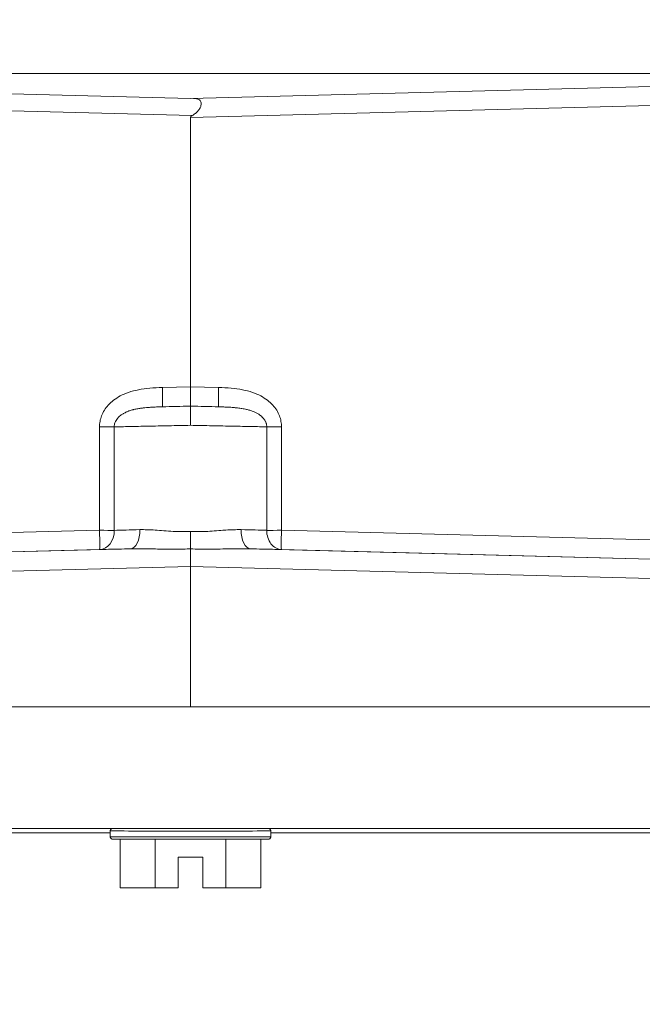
# Model space of a CAD drawing. Extents: x 0 to 796, y 0 to 496.
# Tile 109 of 242: x 98.34 to 99.56, y 407.94 to 409.85. Entities that reach past the tile are written whole.
import ezdxf

# ---------------------------------------------------------------- set-up
doc = ezdxf.new("R2010")
doc.units = 0
doc.header["$LTSCALE"] = 12
doc.header["$MEASUREMENT"] = 0
doc.header["$PDMODE"] = 1
doc.layers.get('0').update_dxf_attribs({"linetype": 'CONTINUOUS'})
doc.layers.get('Defpoints').update_dxf_attribs({"linetype": 'CONTINUOUS'})
doc.layers.add('D', color=2, linetype='CONTINUOUS')
doc.layers.add('X', color=1, linetype='CONTINUOUS')
doc.styles.get("Standard").update_dxf_attribs({"font": 'SIMPLEX.SHX', "width": 0.875})
doc.dimstyles.get("Standard").update_dxf_attribs({"dimscale": 28, "dimtxt": 0.125, "dimasz": 0.125, "dimexe": 0.04375, "dimexo": 0.0625, "dimgap": 0.04375, "dimtad": 0, "dimtih": 1, "dimtoh": 1, "dimdec": 4, "dimzin": 12, "dimdsep": 46, "dimlunit": 5, "dimtxsty": 'Standard', "dimcen": 0, "dimclrd": 256, "dimclre": 256, "dimclrt": 256, "dimadec": 1, "dimazin": 3, "dimtfac": 0.875, "dimtdec": 4, "dimtofl": 0, "dimtmove": 0, "dimatfit": 2, "dimfxl": 1, "dimtolj": 1, "dimtzin": 12, "dimlwd": 13, "dimlwe": 13, "dimarcsym": 0})

# ---------------------------------------------------------------- blocks, each defined once
blk = doc.blocks.new('*D112')
at = {"layer": 'D', "lineweight": 13, "transparency": 16777216}
for p, q in [((170.0247, 416.5959), (170.0247, 343.4783)), ((55.5879, 410.7993), (55.5879, 343.4783)), ((59.0879, 344.7033), (104.2531, 344.7033)), ((166.5247, 344.7033), (121.3594, 344.7033))]:
    blk.add_line(p, q, dxfattribs=at)
at = {"layer": 'D', "transparency": 16777216}
for points in [[(59.0879, 345.2866), (59.0879, 344.1199), (55.5879, 344.7033)], [(166.5247, 345.2866), (166.5247, 344.1199), (170.0247, 344.7033)]]:
    blk.add_solid(points, dxfattribs=at)
at = {"layer": 'Defpoints', "color": 0, "transparency": 16777216}
for p in [(170.0247, 418.3459), (55.5879, 412.5493), (170.0247, 344.7033)]:
    blk.add_point(p, dxfattribs=at)
at = {"layer": 'D', "transparency": 16777216, "insert": (112.8063, 344.7033), "char_height": 3.5, "attachment_point": 5}
blk.add_mtext('\\A1;114{\\H0.875x;\\S1/2;}{}{\\C2;%%p1}', dxfattribs=at)
blk = doc.blocks.new('*D113')
at = {"layer": 'D', "lineweight": 13, "transparency": 16777216}
for p, q in [((87.5048, 421.9534), (87.5048, 356.4648)), ((164.5048, 421.9534), (164.5048, 356.4648)), ((91.0048, 357.6898), (122.3006, 357.6898)), ((161.0048, 357.6898), (129.709, 357.6898))]:
    blk.add_line(p, q, dxfattribs=at)
at = {"layer": 'D', "transparency": 16777216}
for points in [[(91.0048, 358.2731), (91.0048, 357.1065), (87.5048, 357.6898)], [(161.0048, 358.2731), (161.0048, 357.1065), (164.5048, 357.6898)]]:
    blk.add_solid(points, dxfattribs=at)
at = {"layer": 'Defpoints', "color": 0, "transparency": 16777216}
for p in [(87.5048, 423.7034), (164.5048, 423.7034), (87.5048, 357.6898)]:
    blk.add_point(p, dxfattribs=at)
at = {"layer": 'D', "transparency": 16777216, "insert": (126.0048, 357.6898), "char_height": 3.5, "attachment_point": 5}
blk.add_mtext('\\A1;77', dxfattribs=at)
blk = doc.blocks.new('GASTRAIN TOP')
at = {"layer": 'X', "lineweight": 0}
for p, q in [((-56.9766, 367.7217), (-58.6632, 367.7658)), ((-55.5536, 367.7702), (-58.6583, 367.7702)), ((-55.29, 367.7658), (-56.9766, 367.7217)), ((-58.3689, 367.725), (-56.9733, 367.6884)), ((-56.9766, 367.6847), (-55.5843, 367.7212)), ((-56.9766, 367.1603), (-56.9766, 367.6847)), ((-57.0312, 367.1589), (-56.9766, 367.1603)), ((-56.9766, 367.1603), (-56.922, 367.1589)), ((-56.9766, 367.1229), (-57.0312, 367.1215)), ((-56.922, 367.1215), (-56.9766, 367.1229)), ((-56.9766, 367.1229), (-56.9766, 367.1229)), ((-56.9766, 367.1229), (-56.9766, 367.1229)), ((-57.1536, 367.0825), (-57.1536, 366.881)), ((-57.1249, 367.0822), (-57.1249, 366.881)), ((-56.8282, 366.881), (-56.8282, 367.0825)), ((-56.7995, 366.881), (-56.7995, 367.0825)), ((-57.1536, 366.881), (-58.3689, 366.8493)), ((-55.5843, 366.8493), (-56.7995, 366.881)), ((-57.0938, 366.845), (-58.6632, 366.804)), ((-58.3689, 366.8118), (-57.1536, 366.8436)), ((-55.29, 366.804), (-56.8593, 366.845)), ((-56.7995, 366.8436), (-55.5843, 366.8118)), ((-58.6632, 366.7666), (-56.9766, 366.8107)), ((-56.9766, 366.5375), (-56.9766, 366.8107)), ((-56.9766, 366.8107), (-55.29, 366.7666)), ((-58.6607, 366.5376), (-56.9766, 366.5375)), ((-56.9766, 366.5375), (-55.2925, 366.5376)), ((-55.2276, 366.3003), (-58.7255, 366.3003)), ((-58.2285, 366.2922), (-57.1327, 366.2922)), ((-57.1327, 366.2845), (-57.1327, 366.2959)), ((-56.8204, 366.2845), (-56.8204, 366.2959)), ((-56.8204, 366.2922), (-55.7247, 366.2922)), ((-57.1136, 366.2797), (-57.1136, 366.1853)), ((-57.0451, 366.185), (-57.0451, 366.2795)), ((-56.9081, 366.185), (-56.9081, 366.2795)), ((-56.8396, 366.1853), (-56.8396, 366.2797)), ((-57.0003, 366.2448), (-56.9529, 366.2448)), ((-57.0003, 366.185), (-57.0003, 366.2448)), ((-56.9529, 366.2448), (-56.9529, 366.185)), ((-57.1136, 366.1853), (-57.0451, 366.185)), ((-57.0451, 366.185), (-57.0003, 366.185)), ((-56.9529, 366.185), (-56.9081, 366.185)), ((-56.9081, 366.185), (-56.8396, 366.1853))]:
    blk.add_line(p, q, dxfattribs=at)
at = {"layer": 'X', "lineweight": 0, "extrusion": (-2.33303e-16, 5.37133e-20, -1)}
blk.add_ellipse((-56.2628, 367.7033), major_axis=(0.7138, 0.0187), ratio=0.052336, start_param=-3.140223, end_param=-3.044702, dxfattribs=at)
at = {"layer": 'X', "lineweight": 0, "extrusion": (0, 0, -1)}
blk.add_ellipse((-56.9766, 367.1603), major_axis=(0, -0.0374), ratio=0.000003, start_param=0.002092, end_param=1.572205, dxfattribs=at)
at = {"layer": 'X', "lineweight": 0, "extrusion": (-2.16475e-16, -7.05741e-16, -1)}
blk.add_ellipse((-56.9776, 367.1232), major_axis=(-0.1495, -0.0039), ratio=0.00222, start_param=-1.577409, end_param=-1.203917, dxfattribs=at)
at = {"layer": 'X', "lineweight": 0, "extrusion": (-1.29188e-15, -4.10999e-14, -1)}
blk.add_ellipse((-56.9756, 367.1231), major_axis=(-0.1495, 0.0039), ratio=0.002024, start_param=-1.937678, end_param=-1.564234, dxfattribs=at)
at = {"layer": 'X', "lineweight": 0}
for centre, major_axis, ratio, start_param, end_param in [((-56.7986, 367.0824), (-0.0374, 0), 0.002092, -1.544604, -0.653394), ((-56.9766, 366.8107), (0, -0.0374), 0, 1.569388, 2.717301), ((-56.9766, 366.2959), (-0.1561, 0), 0.002092, 0.001977, 3.141593), ((-56.9766, 366.2845), (-0.1561, 0), 0.002092, 0.011681, 3.141593), ((-56.9766, 366.2845), (-0.1561, 0), 0.002092, 0, 0.011681)]:
    blk.add_ellipse(centre, major_axis=major_axis, ratio=ratio, start_param=start_param, end_param=end_param, dxfattribs=at)
at = {"layer": 'X', "lineweight": 0, "extrusion": (-2.33863e-16, 6.37499e-19, -1)}
blk.add_ellipse((-57.1546, 366.8809), major_axis=(0.0009, -0.0374), ratio=0.793889, start_param=-1.553453, end_param=-0.003595, dxfattribs=at)
at = {"layer": 'X', "lineweight": 0, "extrusion": (-2.32016e-16, 2.90481e-15, -1)}
blk.add_ellipse((-57.1546, 366.8809), major_axis=(0.0374, 0), ratio=0.002092, start_param=-1.54461, end_param=-0.653498, dxfattribs=at)
at = {"layer": 'X', "lineweight": 0, "extrusion": (8.47937e-16, -3.43211e-14, -1)}
blk.add_ellipse((-56.9218, 366.8877), major_axis=(-0.245, -0.0078), ratio=0.002082, start_param=-0.894721, end_param=-0.593191, dxfattribs=at)
at = {"layer": 'X', "lineweight": 0, "extrusion": (-3.52155e-16, -2.30068e-18, -1)}
blk.add_ellipse((-57.0948, 366.8824), major_axis=(0.0009, -0.0374), ratio=0.527159, start_param=-1.559451, end_param=-0.002493, dxfattribs=at)
at = {"layer": 'X', "lineweight": 0, "extrusion": (-3.52202e-16, 3.06471e-18, -1)}
blk.add_ellipse((-56.8584, 366.8824), major_axis=(-0.0009, -0.0374), ratio=0.527273, start_param=0.00241, end_param=1.559415, dxfattribs=at)
at = {"layer": 'X', "lineweight": 0, "extrusion": (8.71097e-18, 8.80612e-15, -1)}
blk.add_ellipse((-56.9765, 366.8859), major_axis=(-0.1868, 0.0059), ratio=0.001997, start_param=-2.487895, end_param=-2.125984, dxfattribs=at)
at = {"layer": 'X', "lineweight": 0, "extrusion": (-2.60305e-16, -1.65089e-14, -1)}
blk.add_ellipse((-56.7986, 366.8809), major_axis=(0.0374, 0), ratio=0.002092, start_param=-2.488103, end_param=-1.596976, dxfattribs=at)
at = {"layer": 'X', "lineweight": 0, "extrusion": (-6.53099e-19, -6.15007e-18, -1)}
blk.add_ellipse((-56.7986, 366.8809), major_axis=(-0.001, -0.0374), ratio=0.026223, start_param=0.002094, end_param=1.572203, dxfattribs=at)
at = {"layer": 'X', "lineweight": 0}
for points, knots in [([(-56.9708, 367.7218), (-56.9695, 367.7217), (-56.9683, 367.7216), (-56.9672, 367.7215), (-56.9653, 367.7212), (-56.9638, 367.7209), (-56.9624, 367.7205), (-56.9611, 367.72), (-56.9599, 367.7194), (-56.959, 367.7188), (-56.9581, 367.7181), (-56.9574, 367.7173), (-56.9569, 367.7164), (-56.9563, 367.7155), (-56.956, 367.7145), (-56.9558, 367.7134), (-56.9557, 367.7123), (-56.9557, 367.7111), (-56.9558, 367.7098), (-56.956, 367.7086), (-56.9563, 367.7072), (-56.9568, 367.7058), (-56.9574, 367.7045), (-56.9581, 367.703), (-56.959, 367.7015), (-56.9599, 367.7), (-56.961, 367.6985), (-56.9624, 367.697), (-56.9637, 367.6955), (-56.9653, 367.694), (-56.9671, 367.6925), (-56.9689, 367.6911), (-56.971, 367.6897), (-56.9733, 367.6884)], [0.0348056, 0.0348056, 0.0348056, 0.0348056, 0.0909091, 0.0909091, 0.0909091, 0.1818182, 0.1818182, 0.1818182, 0.2727273, 0.2727273, 0.2727273, 0.3636364, 0.3636364, 0.3636364, 0.4545455, 0.4545455, 0.4545455, 0.5454545, 0.5454545, 0.5454545, 0.6363636, 0.6363636, 0.6363636, 0.7272727, 0.7272727, 0.7272727, 0.8181818, 0.8181818, 0.8181818, 0.9090909, 0.9090909, 0.9090909, 1, 1, 1, 1]), ([(-57.0312, 367.1589), (-57.0309, 367.1494), (-57.0308, 367.1394), (-57.0308, 367.1325), (-57.0308, 367.1255), (-57.0309, 367.1215), (-57.0312, 367.1215)], [0, 0, 0, 0, 0.499999, 0.499999, 0.499999, 1, 1, 1, 1]), ([(-56.922, 367.1589), (-56.9222, 367.1494), (-56.9224, 367.1394), (-56.9224, 367.1325), (-56.9224, 367.1255), (-56.9222, 367.1215), (-56.922, 367.1215)], [0, 0, 0, 0, 0.499996, 0.499996, 0.499996, 1, 1, 1, 1]), ([(-57.1249, 367.0822), (-57.1249, 367.0831), (-57.1249, 367.084), (-57.1247, 367.0859), (-57.1245, 367.087), (-57.1242, 367.0881), (-57.1242, 367.0883), (-57.1238, 367.0895), (-57.1234, 367.0907), (-57.1227, 367.0924), (-57.1224, 367.0931), (-57.1218, 367.0942), (-57.1215, 367.0946), (-57.1206, 367.0962), (-57.1198, 367.0973), (-57.1187, 367.0987), (-57.1185, 367.099), (-57.1176, 367.1001), (-57.1168, 367.1009), (-57.115, 367.1027), (-57.1139, 367.1036), (-57.1126, 367.1046), (-57.1125, 367.1048), (-57.1109, 367.106), (-57.1094, 367.107), (-57.107, 367.1084), (-57.1064, 367.1088), (-57.1045, 367.1097), (-57.1034, 367.1103), (-57.1005, 367.1116), (-57.0988, 367.1123), (-57.0965, 367.1132), (-57.096, 367.1134), (-57.0931, 367.1144), (-57.0905, 367.1151), (-57.0875, 367.1159), (-57.0872, 367.116), (-57.0843, 367.1167), (-57.0816, 367.1172), (-57.0777, 367.118), (-57.0765, 367.1181), (-57.073, 367.1187), (-57.0708, 367.119), (-57.0664, 367.1195), (-57.0643, 367.1197), (-57.0603, 367.1201), (-57.0585, 367.1202), (-57.0536, 367.1206), (-57.0506, 367.1207), (-57.046, 367.121), (-57.0445, 367.121), (-57.0392, 367.1212), (-57.0353, 367.1214), (-57.0312, 367.1215)], [0.0000001, 0.0000001, 0.0000001, 0.0000001, 0.04289, 0.04289, 0.0909091, 0.0909091, 0.0966245, 0.0966245, 0.1508956, 0.1508956, 0.1818181, 0.1818181, 0.2049741, 0.2049741, 0.2587434, 0.2587434, 0.272727, 0.272727, 0.3137037, 0.3137037, 0.363636, 0.363636, 0.3707654, 0.3707654, 0.4304714, 0.4304714, 0.454545, 0.454545, 0.4931589, 0.4931589, 0.545454, 0.545454, 0.5590216, 0.5590216, 0.6280722, 0.6280722, 0.636363, 0.636363, 0.7002115, 0.7002115, 0.7272719, 0.7272719, 0.7756313, 0.7756313, 0.8181809, 0.8181809, 0.8542373, 0.8542373, 0.9090899, 0.9090899, 0.9353435, 0.9353435, 0.9999989, 0.9999989, 0.9999989, 0.9999989]), ([(-56.9766, 367.1229), (-56.9766, 367.1229), (-56.9766, 367.1219), (-56.9766, 367.12), (-56.9766, 367.1181), (-56.9766, 367.1153), (-56.9766, 367.1119), (-56.9766, 367.1084), (-56.9766, 367.1043), (-56.9766, 367.0998), (-56.9766, 367.0952), (-56.9766, 367.0903), (-56.9766, 367.0854)], [0, 0, 0, 0, 0.25, 0.25, 0.25, 0.5, 0.5, 0.5, 0.75, 0.75, 0.75, 1, 1, 1, 1]), ([(-56.922, 367.1215), (-56.9193, 367.1214), (-56.9167, 367.1213), (-56.9113, 367.1211), (-56.9085, 367.121), (-56.9039, 367.1208), (-56.9021, 367.1207), (-56.8972, 367.1204), (-56.8941, 367.1202), (-56.89, 367.1198), (-56.8888, 367.1197), (-56.8844, 367.1192), (-56.8812, 367.1188), (-56.8776, 367.1183), (-56.8771, 367.1182), (-56.8734, 367.1176), (-56.8703, 367.117), (-56.8671, 367.1163), (-56.8668, 367.1162), (-56.8641, 367.1155), (-56.8618, 367.1149), (-56.8585, 367.1138), (-56.8574, 367.1135), (-56.8552, 367.1126), (-56.854, 367.1122), (-56.851, 367.1109), (-56.8493, 367.1101), (-56.8475, 367.1091), (-56.8474, 367.1091), (-56.8455, 367.1081), (-56.844, 367.1071), (-56.8418, 367.1056), (-56.8412, 367.1051), (-56.8399, 367.1041), (-56.8393, 367.1036), (-56.8375, 367.1021), (-56.8365, 367.1011), (-56.8354, 367.0998), (-56.8352, 367.0996), (-56.8342, 367.0985), (-56.8336, 367.0976), (-56.8323, 367.0957), (-56.8317, 367.0948), (-56.8311, 367.0936), (-56.831, 367.0934), (-56.8303, 367.092), (-56.8298, 367.0908), (-56.8292, 367.0891), (-56.8291, 367.0886), (-56.8288, 367.0873), (-56.8286, 367.0865), (-56.8283, 367.0847), (-56.8282, 367.0835), (-56.8282, 367.0825)], [0.0000009, 0.0000009, 0.0000009, 0.0000009, 0.0424635, 0.0424635, 0.0909099, 0.0909099, 0.1229366, 0.1229366, 0.1818189, 0.1818189, 0.2046561, 0.2046561, 0.2727279, 0.2727279, 0.2833572, 0.2833572, 0.3561949, 0.3561949, 0.3636369, 0.3636369, 0.4245227, 0.4245227, 0.4545459, 0.4545459, 0.48954, 0.48954, 0.5454549, 0.5454549, 0.5509579, 0.5509579, 0.6087049, 0.6087049, 0.636364, 0.636364, 0.6636053, 0.6636053, 0.7172328, 0.7172328, 0.727273, 0.727273, 0.7715434, 0.7715434, 0.818182, 0.818182, 0.8274752, 0.8274752, 0.8855179, 0.8855179, 0.909091, 0.909091, 0.9461603, 0.9461603, 1, 1, 1, 1]), ([(-57.1249, 367.0822), (-57.127, 367.0824), (-57.1295, 367.0825), (-57.1325, 367.0825), (-57.1354, 367.0825), (-57.1387, 367.0825), (-57.1423, 367.0825), (-57.1459, 367.0825), (-57.1497, 367.0825), (-57.1536, 367.0825)], [0.0000001, 0.0000001, 0.0000001, 0.0000001, 0.3333334, 0.3333334, 0.3333334, 0.6666667, 0.6666667, 0.6666667, 1, 1, 1, 1]), ([(-57.1536, 366.8436), (-57.1535, 366.8436), (-57.1534, 366.8446), (-57.1533, 366.8464), (-57.1533, 366.8483), (-57.1532, 366.851), (-57.1532, 366.8545), (-57.1532, 366.858), (-57.1533, 366.8621), (-57.1533, 366.8667), (-57.1534, 366.8712), (-57.1535, 366.8761), (-57.1536, 366.881)], [0.0000373, 0.0000373, 0.0000373, 0.0000373, 0.2500047, 0.2500047, 0.2500047, 0.5000031, 0.5000031, 0.5000031, 0.7500016, 0.7500016, 0.7500016, 1, 1, 1, 1]), ([(-56.9766, 366.8789), (-56.9876, 366.8786), (-56.9988, 366.8785), (-57.0105, 366.879), (-57.0223, 366.8796), (-57.0345, 366.8807), (-57.0455, 366.8814), (-57.0564, 366.8821), (-57.0661, 366.8823), (-57.0751, 366.8825)], [0, 0, 0, 0, 0.3333333, 0.3333333, 0.3333333, 0.6666667, 0.6666667, 0.6666667, 1, 1, 1, 1]), ([(-56.9766, 366.8789), (-56.9667, 366.8786), (-56.9566, 366.8785), (-56.9459, 366.8789), (-56.945, 366.8789), (-56.944, 366.879), (-56.943, 366.879), (-56.9318, 366.8795), (-56.92, 366.8806), (-56.9094, 366.8813), (-56.9089, 366.8813), (-56.9084, 366.8814), (-56.9079, 366.8814), (-56.8972, 366.8821), (-56.8876, 366.8823), (-56.8788, 366.8824), (-56.8786, 366.8825), (-56.8783, 366.8825), (-56.8781, 366.8825)], [0, 0, 0, 0, 0.3051738, 0.3051738, 0.3051738, 0.3333333, 0.3333333, 0.3333333, 0.6517323, 0.6517323, 0.6517323, 0.6666667, 0.6666667, 0.6666667, 0.9904082, 0.9904082, 0.9904082, 1, 1, 1, 1]), ([(-56.9766, 366.8448), (-56.9766, 366.8467), (-56.9765, 366.8495), (-56.9765, 366.853), (-56.9765, 366.8564), (-56.9765, 366.8605), (-56.9765, 366.8649), (-56.9766, 366.8694), (-56.9766, 366.8743), (-56.9766, 366.8789)], [0.0000004, 0.0000004, 0.0000004, 0.0000004, 0.3333336, 0.3333336, 0.3333336, 0.6666668, 0.6666668, 0.6666668, 1, 1, 1, 1]), ([(-56.7995, 366.8436), (-56.803, 366.8437), (-56.807, 366.8447), (-56.8106, 366.8466), (-56.8141, 366.8485), (-56.8173, 366.8513), (-56.82, 366.8548), (-56.8226, 366.8582), (-56.8247, 366.8623), (-56.8261, 366.8668), (-56.8276, 366.8713), (-56.8284, 366.8762), (-56.8282, 366.881)], [0, 0, 0, 0, 0.25, 0.25, 0.25, 0.5, 0.5, 0.5, 0.7499999, 0.7499999, 0.7499999, 0.9999999, 0.9999999, 0.9999999, 0.9999999]), ([(-57.0938, 366.845), (-57.087, 366.8452), (-57.08, 366.8452), (-57.0636, 366.8451), (-57.054, 366.8449), (-57.0341, 366.8445), (-57.0237, 366.8444), (-57.0033, 366.8443), (-56.9932, 366.8444), (-56.981, 366.8447), (-56.9788, 366.8447), (-56.9766, 366.8448)], [0, 0, 0, 0, 0.1816552, 0.1816552, 0.427859, 0.427859, 0.6901941, 0.6901941, 0.9445931, 0.9445931, 0.9999727, 0.9999727, 0.9999727, 0.9999727]), ([(-56.9766, 366.8448), (-56.9648, 366.8444), (-56.9529, 366.8443), (-56.9411, 366.8443), (-56.9263, 366.8444), (-56.9116, 366.8447), (-56.8971, 366.8449), (-56.8847, 366.8452), (-56.8723, 366.8453), (-56.8603, 366.8451), (-56.86, 366.8451), (-56.8597, 366.845), (-56.8593, 366.845)], [0, 0, 0, 0, 0.298738, 0.298738, 0.298738, 0.671848, 0.671848, 0.671848, 0.991625, 0.991625, 0.991625, 1, 1, 1, 1]), ([(-57.1327, 366.2959), (-57.1327, 366.2964), (-57.1326, 366.297), (-57.1323, 366.2979), (-57.1321, 366.2984), (-57.1315, 366.2992), (-57.1311, 366.2996), (-57.1305, 366.3), (-57.1303, 366.3001), (-57.13, 366.3002), (-57.1299, 366.3003), (-57.1299, 366.3003)], [0, 0, 0, 0, 0.001557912, 0.001557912, 0.003075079, 0.003075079, 0.004590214, 0.004590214, 0.005307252, 0.005307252, 0.005558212, 0.005558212, 0.005558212, 0.005558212]), ([(-56.8233, 366.3003), (-56.8232, 366.3002), (-56.8231, 366.3002), (-56.8227, 366.3), (-56.8225, 366.2999), (-56.8219, 366.2994), (-56.8216, 366.2991), (-56.8211, 366.2984), (-56.8209, 366.2979), (-56.8205, 366.297), (-56.8204, 366.2964), (-56.8204, 366.2959)], [0.479094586, 0.479094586, 0.479094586, 0.479094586, 0.479455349, 0.479455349, 0.480346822, 0.480346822, 0.481616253, 0.481616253, 0.483096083, 0.483096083, 0.484655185, 0.484655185, 0.484655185, 0.484655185]), ([(-56.8204, 366.2845), (-56.8204, 366.284), (-56.8205, 366.2835), (-56.8209, 366.2825), (-56.8211, 366.2821), (-56.8217, 366.2813), (-56.8221, 366.2809), (-56.8227, 366.2805), (-56.8229, 366.2804), (-56.8233, 366.2802), (-56.8234, 366.2801), (-56.8237, 366.28), (-56.8238, 366.28), (-56.8241, 366.2799), (-56.8242, 366.2799), (-56.8244, 366.2799), (-56.8245, 366.2798), (-56.8246, 366.2798), (-56.8247, 366.2798), (-56.8249, 366.2798), (-56.8249, 366.2798), (-56.8252, 366.2798), (-56.8253, 366.2798), (-56.8261, 366.2798), (-56.827, 366.2797), (-56.8319, 366.2797), (-56.8387, 366.2797), (-56.8566, 366.2796), (-56.8674, 366.2796), (-56.8922, 366.2795), (-56.9064, 366.2795), (-56.9363, 366.2795), (-56.9525, 366.2795), (-56.9846, 366.2795), (-57.001, 366.2795), (-57.032, 366.2795), (-57.047, 366.2795), (-57.0738, 366.2795), (-57.0859, 366.2796), (-57.1057, 366.2796), (-57.1137, 366.2797), (-57.1246, 366.2797), (-57.1262, 366.2796), (-57.1284, 366.2798), (-57.1284, 366.2798), (-57.1286, 366.2798), (-57.1287, 366.2798), (-57.1289, 366.2799), (-57.129, 366.2799), (-57.1293, 366.28), (-57.1295, 366.28), (-57.1298, 366.2802), (-57.13, 366.2802), (-57.1304, 366.2805), (-57.1307, 366.2806), (-57.1312, 366.2811), (-57.1315, 366.2814), (-57.1321, 366.2821), (-57.1323, 366.2825), (-57.1326, 366.2835), (-57.1327, 366.284), (-57.1327, 366.2845)], [0, 0, 0, 0, 0.0015579, 0.0015579, 0.0030751, 0.0030751, 0.0045902, 0.0045902, 0.0053073, 0.0053073, 0.0059059, 0.0059059, 0.0063205, 0.0063205, 0.0069403, 0.0069403, 0.0075483, 0.0075483, 0.0085139, 0.0085139, 0.0106672, 0.0106672, 0.0171179, 0.0171179, 0.036501, 0.036501, 0.0895141, 0.0895141, 0.1377863, 0.1377863, 0.1860524, 0.1860524, 0.2343039, 0.2343039, 0.2825524, 0.2825524, 0.3308005, 0.3308005, 0.3790507, 0.3790507, 0.4273087, 0.4273087, 0.4755638, 0.4755638, 0.4766365, 0.4766365, 0.4774429, 0.4774429, 0.478153, 0.478153, 0.4788518, 0.4788518, 0.4794553, 0.4794553, 0.4803468, 0.4803468, 0.4816163, 0.4816163, 0.4830961, 0.4830961, 0.4846552, 0.4846552, 0.4846552, 0.4846552])]:
    blk.add_open_spline(points, degree=3, knots=knots, dxfattribs=at)
for points in [[(-57.1536, 367.0825), (-57.1536, 367.086), (-57.153, 367.0932), (-57.1499, 367.104), (-57.1446, 367.1147), (-57.1369, 367.1249), (-57.1268, 367.1343), (-57.1137, 367.1428), (-57.0974, 367.1498), (-57.0781, 367.1549), (-57.0559, 367.1579), (-57.0397, 367.1587), (-57.0312, 367.1589)], [(-56.7995, 367.0825), (-56.7995, 367.086), (-56.8002, 367.0931), (-56.8032, 367.104), (-56.8085, 367.1147), (-56.8162, 367.1249), (-56.8264, 367.1343), (-56.8394, 367.1428), (-56.8557, 367.1498), (-56.875, 367.1549), (-56.8972, 367.1579), (-56.9135, 367.1587), (-56.922, 367.1589)], [(-57.1249, 367.0822), (-57.1163, 367.0824), (-57.0963, 367.0831), (-57.06, 367.0837), (-57.0194, 367.0845), (-56.9909, 367.0851), (-56.9766, 367.0854)], [(-56.9766, 367.0854), (-56.9623, 367.0851), (-56.9337, 367.0845), (-56.8931, 367.0837), (-56.8569, 367.083), (-56.8369, 367.0826), (-56.8282, 367.0825)], [(-57.1536, 366.8436), (-57.1481, 366.8437), (-57.1363, 366.844), (-57.1162, 366.8445), (-57.1015, 366.8448), (-57.0938, 366.845)], [(-56.7995, 366.8436), (-56.805, 366.8437), (-56.8168, 366.844), (-56.8369, 366.8445), (-56.8516, 366.8448), (-56.8593, 366.845)]]:
    blk.add_open_spline(points, degree=3, dxfattribs=at)

msp = doc.modelspace()

# ---------------------------------------------------------------- linework, layer by layer
msp.add_arc((126.00479, 423.70338), 38.5, 197.916453, 72.429247)

# ---------------------------------------------------------------- block references
msp.add_blockref('GASTRAIN TOP', (155.6532, 41.97789))

# ---------------------------------------------------------------- dimensions: what is measured, and where the dimension line sits
at = {"layer": 'D'}
dim = msp.add_linear_dim(base=(87.50479, 357.68981), p1=(164.50479, 423.70338), p2=(87.50479, 423.70338), dimstyle='Standard', dxfattribs=at)
dim.commit()
dim.dimension.update_dxf_attribs({"geometry": '*D113', "text_midpoint": (126.00479, 357.68981)})
dim = msp.add_linear_dim(base=(170.02466, 344.70327), p1=(55.58785, 412.54935), p2=(170.02466, 418.34591), text='<>{}{\\C2;%%p1}', dimstyle='Standard', override={"dimdec": 1}, dxfattribs=at)
dim.commit()
dim.dimension.update_dxf_attribs({"geometry": '*D112', "text_midpoint": (112.80625, 344.70327)})

doc.saveas('drawing.dxf')
